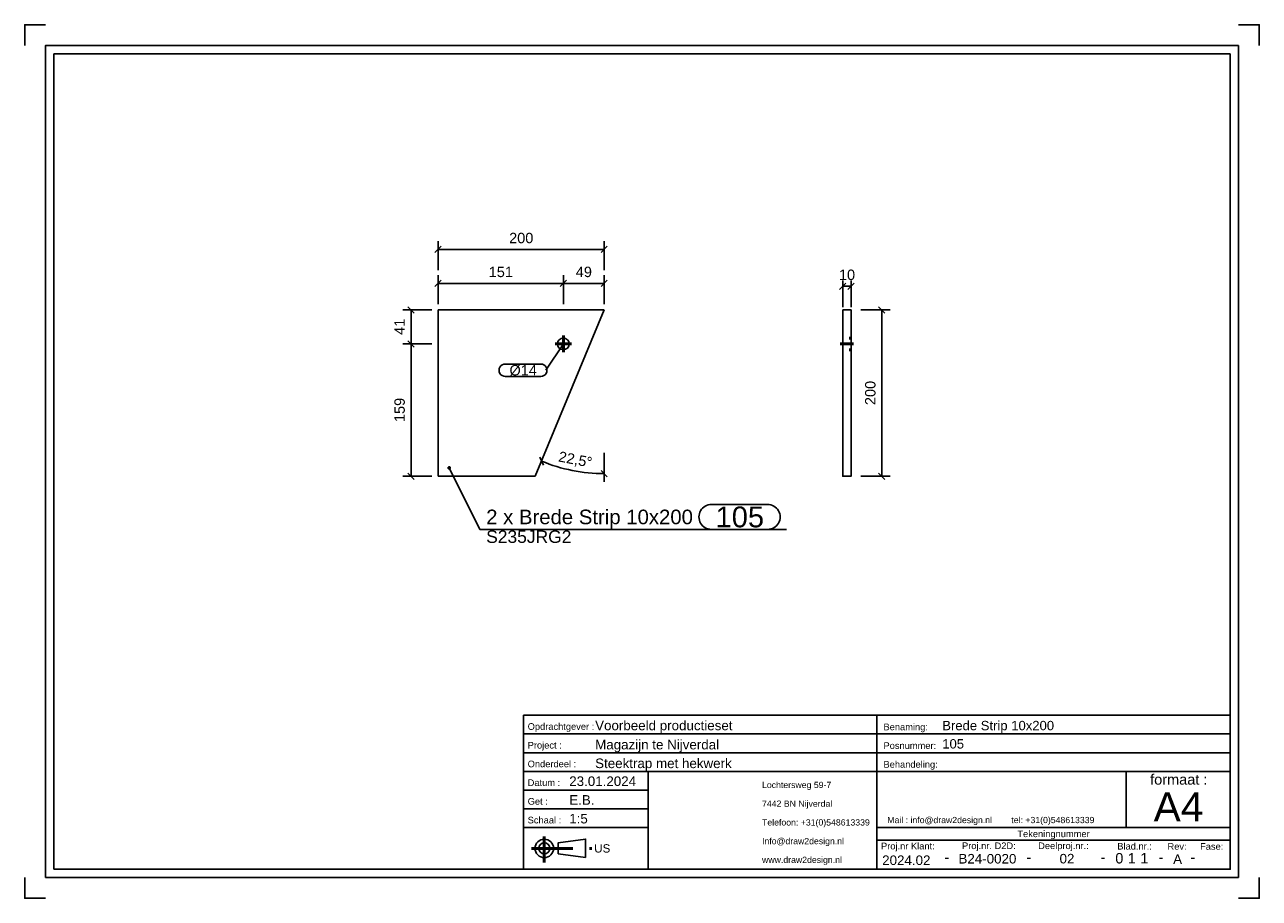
# Model space of a CAD drawing. Header units: millimetres. Extents: x 245 to 542, y -324 to -114.
import ezdxf
from ezdxf.enums import TextEntityAlignment as Align

# ---------------------------------------------------------------- set-up
doc = ezdxf.new("R2010")
doc.units = ezdxf.units.MM
doc.linetypes.add('DOT', pattern=[2, 0.5, -1.5])
doc.linetypes.add('STRICHPUNKT2', pattern=[18.5, 10, -4, 0.5, -4])
doc.layers.get('0').update_dxf_attribs({"linetype": 'CONTINUOUS'})
for name, color, linetype in [('DIM49', 4, 'CONTINUOUS'), ('TXT_ALL', 7, 'CONTINUOUS'), ('TXT_DIM49', 2, 'CONTINUOUS'), ('TXT_YELLOW', 2, 'CONTINUOUS')]:
    doc.layers.add(name, color=color, linetype=linetype)
doc.layers.add('LE_ALL', color=7, linetype='CONTINUOUS', lineweight=50)
doc.styles.add('ARIAL', font='arial.ttf')

# ---------------------------------------------------------------- blocks, each defined once
blk = doc.blocks.new('TFIELD_00005', base_point=(422.8, -315.17))
at = {"layer": 'TXT_YELLOW', "style": 'ARIAL'}
for s, p in [('Lochtersweg 59-7', (422.8, -297.17)), ('7442 BN Nijverdal', (422.8, -301.67)), ('Telefoon: +31(0)548613339', (422.8, -306.17)), ('Info@draw2design.nl', (422.8, -310.67)), ('www.draw2design.nl', (422.8, -315.17))]:
    blk.add_text(s, height=1.5, dxfattribs=at).set_placement(p, align=Align.MIDDLE_LEFT)
blk = doc.blocks.new('FLEX_00004', base_point=(435.61, -317.42))
blk.add_blockref('TFIELD_00005', (422.8, -315.17))
blk = doc.blocks.new('D2D_00003', base_point=(395.67, -315.56))
blk.add_blockref('FLEX_00004', (435.61, -317.42))
blk = doc.blocks.new('TFIELD_00007', base_point=(517.01, -302.42))
at = {"layer": 'TXT_YELLOW', "style": 'ARIAL'}
blk.add_text('A4', height=7, dxfattribs=at).set_placement((517.01, -302.42), align=Align.MIDDLE_LEFT)
blk = doc.blocks.new('FLEX_00006', base_point=(522.92, -307.42))
blk.add_blockref('TFIELD_00007', (517.01, -302.42))
blk = doc.blocks.new('TFIELD_00010', base_point=(452.93, -305.6))
at = {"layer": 'TXT_YELLOW', "style": 'ARIAL'}
blk.add_text('Mail : info@draw2design.nl        tel: +31(0)548613339', height=1.5, dxfattribs=at).set_placement((452.93, -305.6), align=Align.MIDDLE_LEFT)
blk = doc.blocks.new('FLEX_00009', base_point=(452.93, -306.85))
blk.add_blockref('TFIELD_00010', (452.93, -305.6))
blk = doc.blocks.new('DRAW2DESIGNLOGO_00008', base_point=(452.86, -303.93))
blk.add_blockref('FLEX_00009', (452.93, -306.85))
blk = doc.blocks.new('TFIELD_00014', base_point=(382.42, -312.42))
at = {"layer": 'TXT_YELLOW', "style": 'ARIAL'}
blk.add_text('US', height=2, dxfattribs=at).set_placement((382.42, -312.42), align=Align.MIDDLE_LEFT)
blk = doc.blocks.new('FLEX_00013', base_point=(382.42, -312.42))
blk.add_blockref('TFIELD_00014', (382.42, -312.42))
blk = doc.blocks.new('US_00012', base_point=(371.76, -312.42))
blk.add_line((373.78, -313.75), (380.34, -314.64))
blk.add_lwpolyline([(373.78, -313.75), (373.78, -311.08), (380.34, -310.19), (380.34, -314.64)])
for radius in [2.22, 1.33]:
    blk.add_circle((370.42, -312.42), radius)
at = {"layer": 'LE_ALL', "color": 1, "linetype": 'STRICHPUNKT2'}
for p, q in [((370.42, -309.6), (370.42, -315.82)), ((367.32, -312.42), (382.19, -312.42))]:
    blk.add_line(p, q, dxfattribs=at)
blk.add_blockref('FLEX_00013', (382.42, -312.42))
blk = doc.blocks.new('SCHRIFE_00016', base_point=(376.42, -297.42))
for p, q in [((365.42, -280.42), (450.42, -280.42)), ((450.42, -280.42), (535.42, -280.42)), ((450.42, -317.42), (450.42, -280.42)), ((535.42, -280.42), (535.42, -317.42)), ((365.42, -284.92), (450.42, -284.92)), ((450.42, -284.92), (535.42, -284.92)), ((365.42, -289.42), (450.42, -289.42)), ((450.42, -289.42), (535.42, -289.42)), ((365.42, -293.92), (535.42, -293.92)), ((395.42, -293.92), (395.42, -317.42)), ((510.42, -293.92), (510.42, -307.42)), ((395.42, -298.42), (365.42, -298.42)), ((395.42, -302.92), (365.42, -302.92)), ((395.42, -307.42), (365.42, -307.42)), ((535.42, -307.42), (450.42, -307.42)), ((535.42, -310.42), (450.42, -310.42))]:
    blk.add_line(p, q)
blk.add_lwpolyline([(535.42, -317.42), (365.42, -317.42), (365.42, -280.42)])
at = {"layer": 'TXT_YELLOW', "style": 'ARIAL'}
for s, height, p in [('Voorbeeld productieset', 2.3, (382.65, -284.02)), ('Brede Strip 10x200', 2.25, (466.15, -284.02)), ('Magazijn te Nijverdal', 2.3, (382.65, -288.62)), ('105', 2.25, (466.15, -288.41)), ('Steektrap met hekwerk', 2.3, (382.65, -293.12)), ('23.01.2024', 2.3, (376.42, -297.42)), ('E.B.', 2.3, (376.42, -301.92)), ('1:5', 2.3, (376.42, -306.42))]:
    blk.add_text(s, height=height, dxfattribs=at).set_placement(p)
for s, height, p in [('2024.02', 2.3, (457.51, -316.42)), ('-', 2.5, (467.25, -315.76)), ('B24-0020', 2.3, (477.02, -316.06)), ('-', 2.5, (487, -315.76)), ('02', 2.3, (496.16, -316.04)), ('-', 2.5, (504.82, -315.76)), ('-', 2.5, (518.76, -315.76)), ('A', 2.3, (522.77, -316.15)), ('-', 2.5, (526.42, -315.76))]:
    blk.add_text(s, height=height, dxfattribs=at).set_placement(p, align=Align.CENTER)
blk = doc.blocks.new('TFIELD_00020', base_point=(513.78, -314.79))
at = {"layer": 'TXT_ALL', "style": 'ARIAL'}
blk.add_text('1', height=2.5, dxfattribs=at).set_placement((513.78, -314.79), align=Align.MIDDLE_LEFT)
blk = doc.blocks.new('1_00019')
blk.add_blockref('TFIELD_00020', (513.78, -314.79))
blk = doc.blocks.new('TELLER1_00018')
blk.add_blockref('1_00019', (0, 0))
blk = doc.blocks.new('TFIELD_00023', base_point=(510.78, -314.79))
at = {"layer": 'TXT_ALL', "style": 'ARIAL'}
blk.add_text('1', height=2.5, dxfattribs=at).set_placement((510.78, -314.79), align=Align.MIDDLE_LEFT)
blk = doc.blocks.new('1_00022')
blk.add_blockref('TFIELD_00023', (510.78, -314.79))
blk = doc.blocks.new('TELLER2_00021')
blk.add_blockref('1_00022', (0, 0))
blk = doc.blocks.new('TFIELD_00026', base_point=(507.78, -314.79))
at = {"layer": 'TXT_ALL', "style": 'ARIAL'}
blk.add_text('0', height=2.5, dxfattribs=at).set_placement((507.78, -314.79), align=Align.MIDDLE_LEFT)
blk = doc.blocks.new('0_00025')
blk.add_blockref('TFIELD_00026', (507.78, -314.79))
blk = doc.blocks.new('TELLER3_00024')
blk.add_blockref('0_00025', (0, 0))
blk = doc.blocks.new('NL_00027', base_point=(366.42, -283.92))
at = {"layer": 'TXT_ALL', "color": 1, "style": 'ARIAL'}
blk.add_text('Tekeningnummer', height=1.6, dxfattribs=at).set_placement((492.92, -308.92), align=Align.MIDDLE_CENTER)
at = {"layer": 'TXT_YELLOW', "style": 'ARIAL'}
for s, p in [('Opdrachtgever :', (366.42, -283.92)), ('Benaming:', (452.02, -284.02)), ('Project :', (366.42, -288.42)), ('Posnummer:', (452.02, -288.52)), ('Onderdeel :', (366.42, -292.92)), ('Behandeling:', (452.02, -293.02)), ('Datum :', (366.42, -297.42)), ('Get :', (366.42, -301.92)), ('Schaal :', (366.42, -306.42)), ('Proj.nr Klant:', (451.42, -312.66)), ('Proj.nr. D2D:', (470.91, -312.59)), ('Deelproj.nr.:', (489.23, -312.59)), ('Blad.nr.:', (508.26, -312.7)), ('Rev:', (520.34, -312.75)), ('Fase:', (528.18, -312.75))]:
    blk.add_text(s, height=1.6, dxfattribs=at).set_placement(p)
blk.add_text('formaat :', height=2.5, dxfattribs=at).set_placement((523.05, -297.1), align=Align.CENTER)
blk = doc.blocks.new('SCHRIFE_00015')
for name, p in [('SCHRIFE_00016', (376.42, -297.42)), ('NL_00027', (366.42, -283.92)), ('TELLER3_00024', (0, 0)), ('TELLER2_00021', (0, 0)), ('TELLER1_00018', (0, 0))]:
    blk.add_blockref(name, p)
blk = doc.blocks.new('DINA4Q_00002', base_point=(535.42, -121.42))
for p, q in [((252.42, -317.42), (252.42, -121.42)), ((252.42, -121.42), (535.42, -121.42)), ((537.42, -119.42), (537.42, -319.42)), ((250.42, -319.42), (537.42, -319.42))]:
    blk.add_line(p, q)
for points in [[(245.42, -119.42), (245.42, -114.42), (250.42, -114.42)], [(537.42, -114.42), (542.42, -114.42), (542.42, -119.42)], [(250.42, -319.42), (250.42, -119.42), (537.42, -119.42)], [(535.42, -121.42), (535.42, -317.42), (252.42, -317.42)], [(245.42, -319.42), (245.42, -324.42), (250.42, -324.42)], [(537.42, -324.42), (542.42, -324.42), (542.42, -319.42)]]:
    blk.add_lwpolyline(points)
for name, p in [('SCHRIFE_00015', (0, 0)), ('D2D_00003', (395.67, -315.56)), ('FLEX_00006', (522.92, -307.42)), ('DRAW2DESIGNLOGO_00008', (452.86, -303.93)), ('US_00012', (371.76, -312.42))]:
    blk.add_blockref(name, p)
blk = doc.blocks.new('_ZBL0005_00001')
blk.add_blockref('DINA4Q_00002', (535.42, -121.42))
blk = doc.blocks.new('_D1', base_point=(357.05, -175.09))
at = {"layer": 'DIM49', "color": 1}
for p, q in [((344.86, -181.59), (344.86, -174.59)), ((375, -181.59), (375, -174.59)), ((345.61, -175.84), (344.11, -177.34)), ((344.86, -176.59), (375, -176.59)), ((374.25, -177.34), (375.75, -175.84))]:
    blk.add_line(p, q, dxfattribs=at)
at = {"layer": 'TXT_DIM49', "style": 'ARIAL'}
blk.add_text('151', height=2.5, dxfattribs=at).set_placement((357.05, -175.09))
blk = doc.blocks.new('_D2', base_point=(377.99, -175.09))
at = {"layer": 'DIM49', "color": 1}
for p, q in [((375, -181.59), (375, -174.59)), ((384.83, -181.59), (384.83, -174.59)), ((375.75, -175.84), (374.25, -177.34)), ((375, -176.59), (384.83, -176.59)), ((384.08, -177.34), (385.58, -175.84))]:
    blk.add_line(p, q, dxfattribs=at)
at = {"layer": 'TXT_DIM49', "style": 'ARIAL'}
blk.add_text('49', height=2.5, dxfattribs=at).set_placement((377.99, -175.09))
blk = doc.blocks.new('_D3', base_point=(373.66, -219.37))
at = {"layer": 'DIM49', "color": 1}
for p, q in [((370.19, -220.3), (369.35, -218.36)), ((384.83, -217.32), (384.83, -224.32)), ((384.09, -221.56), (385.57, -223.09))]:
    blk.add_line(p, q, dxfattribs=at)
blk.add_ellipse((384.83, -182.98), major_axis=(39.35, 0), ratio=1, start_param=4.31969, end_param=4.712389, dxfattribs=at)
at = {"layer": 'TXT_DIM49', "style": 'ARIAL'}
for s, p in [('22,5', (373.66, -219.37)), ('°', (380.26, -220.64))]:
    blk.add_text(s, height=2.5, rotation=349.045, dxfattribs=at).set_placement(p)
blk = doc.blocks.new('_D4', base_point=(361.96, -166.94))
at = {"layer": 'DIM49', "color": 1}
for p, q in [((345.61, -167.69), (344.11, -169.19)), ((344.86, -173.44), (344.86, -166.44)), ((344.86, -168.44), (384.83, -168.44)), ((384.08, -169.19), (385.58, -167.69)), ((384.83, -173.44), (384.83, -166.44))]:
    blk.add_line(p, q, dxfattribs=at)
at = {"layer": 'TXT_DIM49', "style": 'ARIAL'}
blk.add_text('200', height=2.5, dxfattribs=at).set_placement((361.96, -166.94))
blk = doc.blocks.new('_D5', base_point=(336.86, -209.94))
at = {"layer": 'DIM49', "color": 1}
for p, q in [((343.36, -191.15), (336.36, -191.15)), ((339.11, -191.9), (337.61, -190.4)), ((338.36, -222.98), (338.36, -191.15)), ((337.61, -222.23), (339.11, -223.73)), ((343.36, -222.98), (336.36, -222.98))]:
    blk.add_line(p, q, dxfattribs=at)
at = {"layer": 'TXT_DIM49', "style": 'ARIAL'}
blk.add_text('159', height=2.5, rotation=90.0002, dxfattribs=at).set_placement((336.86, -209.94))
blk = doc.blocks.new('_D6', base_point=(336.86, -188.98))
at = {"layer": 'DIM49', "color": 1}
for p, q in [((343.36, -182.98), (336.36, -182.98)), ((339.11, -183.73), (337.61, -182.23)), ((338.36, -191.15), (338.36, -182.98)), ((343.36, -191.15), (336.36, -191.15)), ((337.61, -190.4), (339.11, -191.9))]:
    blk.add_line(p, q, dxfattribs=at)
at = {"layer": 'TXT_DIM49', "style": 'ARIAL'}
blk.add_text('41', height=2.5, rotation=90.0002, dxfattribs=at).set_placement((336.86, -188.98))
blk = doc.blocks.new('SHAPE_00055', base_point=(375, -191.15))
at = {"layer": 'DIM49', "color": 3}
for p, q in [((375, -191.15), (370.81, -197.48)), ((361.04, -195.98), (369.56, -195.98)), ((369.56, -198.98), (361.04, -198.98))]:
    blk.add_line(p, q, dxfattribs=at)
for centre, start_param, end_param in [((361.04, -197.48), 1.570796, 4.712389), ((369.56, -197.48), 4.712389, 7.853982)]:
    blk.add_ellipse(centre, major_axis=(1.5, 0), ratio=1, start_param=start_param, end_param=end_param, dxfattribs=at)
at = {"layer": 'TXT_DIM49', "style": 'ARIAL'}
blk.add_text('Ø14', height=2.5, dxfattribs=at).set_placement((362.04, -197.48), align=Align.MIDDLE_LEFT)
blk = doc.blocks.new('SHAPE_00056', base_point=(347.54, -220.94))
at = {"layer": 'DIM49', "color": 3}
for p, q in [((347.28, -220.91), (347.8, -220.91)), ((347.34, -221.11), (347.75, -221.11)), ((347.65, -220.71), (347.43, -220.71)), ((347.54, -220.94), (354.94, -235.74)), ((410.63, -229.74), (424.15, -229.74)), ((354.94, -235.74), (428.65, -235.74)), ((424.15, -235.74), (410.63, -235.74))]:
    blk.add_line(p, q, dxfattribs=at)
blk.add_lwpolyline([(347.37, -220.75), (347.32, -220.8), (347.29, -220.86), (347.28, -220.93), (347.29, -221), (347.31, -221.06), (347.35, -221.12), (347.4, -221.16), (347.46, -221.19), (347.53, -221.21), (347.6, -221.2), (347.66, -221.18), (347.72, -221.14), (347.76, -221.09), (347.79, -221.03), (347.81, -220.96), (347.8, -220.89), (347.78, -220.83), (347.74, -220.77), (347.69, -220.72), (347.63, -220.69), (347.56, -220.68), (347.49, -220.69), (347.43, -220.71)], close=True, dxfattribs=at)
for centre, start_param, end_param in [((410.63, -232.74), 1.570796, 4.712389), ((424.15, -232.74), 4.712389, 7.853982)]:
    blk.add_ellipse(centre, major_axis=(3, 0), ratio=1, start_param=start_param, end_param=end_param, dxfattribs=at)
at = {"layer": 'TXT_DIM49', "style": 'ARIAL'}
for s, height, p in [('2 x Brede Strip 10x200', 3.5, (356.44, -232.74)), ('105', 5, (411.63, -232.74)), ('S235JRG2', 3, (356.44, -237.49))]:
    blk.add_text(s, height=height, dxfattribs=at).set_placement(p, align=Align.MIDDLE_LEFT)
blk = doc.blocks.new('Brede Strip 10x200_00034', base_point=(375, -192.55))
for p, q in [((384.83, -182.98), (344.86, -182.98)), ((344.86, -222.98), (344.86, -182.98)), ((368.26, -222.98), (384.83, -182.98)), ((368.26, -222.98), (344.86, -222.98))]:
    blk.add_line(p, q)
blk.add_circle((375, -191.15), 1.4)
for name, p in [('_D4', (361.96, -166.94)), ('_D1', (357.05, -175.09)), ('_D2', (377.99, -175.09)), ('_D6', (336.86, -188.98)), ('_D5', (336.86, -209.94)), ('SHAPE_00055', (375, -191.15)), ('_D3', (373.66, -219.37)), ('SHAPE_00056', (347.54, -220.94))]:
    blk.add_blockref(name, p)
blk = doc.blocks.new('_00036', base_point=(375, -191.15))
at = {"layer": 'LE_ALL', "color": 1, "linetype": 'STRICHPUNKT2'}
for q in [(375, -189.15), (375, -189.15), (373, -191.15), (373, -191.15), (375, -193.15), (377, -191.15), (375, -193.15), (377, -191.15)]:
    blk.add_line((375, -191.15), q, dxfattribs=at)
blk = doc.blocks.new('_00035')
blk.add_blockref('_00036', (375, -191.15))
blk = doc.blocks.new('Brede Strip 10x200_00033')
for name, p in [('Brede Strip 10x200_00034', (375, -192.55)), ('_00035', (0, 0))]:
    blk.add_blockref(name, p)
blk = doc.blocks.new('Trapboom_00032')
blk.add_blockref('Brede Strip 10x200_00033', (0, 0))
blk = doc.blocks.new('Smits Agro_00031')
blk.add_blockref('Trapboom_00032', (0, 0))
blk = doc.blocks.new('Nijverdal_00030')
blk.add_blockref('Smits Agro_00031', (0, 0))
blk = doc.blocks.new('_A3D0008_00029')
blk.add_blockref('Nijverdal_00030', (0, 0))
blk = doc.blocks.new('_ANS0008_00028')
blk.add_blockref('_A3D0008_00029', (0, 0))
blk = doc.blocks.new('_D7', base_point=(441.3, -175.78))
at = {"layer": 'DIM49', "color": 1}
for p, q in [((442.97, -176.53), (441.47, -178.03)), ((442.22, -182.28), (442.22, -175.88)), ((442.22, -177.28), (444.22, -177.28)), ((443.47, -178.03), (444.97, -176.53)), ((444.22, -182.28), (444.22, -175.88))]:
    blk.add_line(p, q, dxfattribs=at)
at = {"layer": 'TXT_DIM49', "style": 'ARIAL'}
blk.add_text('10', height=2.5, dxfattribs=at).set_placement((441.3, -175.78))
blk = doc.blocks.new('_D8', base_point=(450.09, -205.86))
at = {"layer": 'DIM49', "color": 1}
for p, q in [((446.59, -182.98), (453.59, -182.98)), ((452.34, -183.73), (450.84, -182.23)), ((451.59, -182.98), (451.59, -222.98)), ((450.84, -222.23), (452.34, -223.73)), ((446.59, -222.98), (453.59, -222.98))]:
    blk.add_line(p, q, dxfattribs=at)
at = {"layer": 'TXT_DIM49', "style": 'ARIAL'}
blk.add_text('200', height=2.5, rotation=90.0002, dxfattribs=at).set_placement((450.09, -205.86))
blk = doc.blocks.new('Brede Strip 10x200_00043', base_point=(444.22, -189.75))
blk.add_lwpolyline([(442.22, -182.98), (444.22, -182.98), (444.22, -222.98), (442.22, -222.98)], close=True)
at = {"layer": 'LE_ALL', "color": 3, "linetype": 'DOT'}
for p, q in [((444.22, -189.75), (442.22, -189.75)), ((444.22, -192.55), (442.22, -192.55))]:
    blk.add_line(p, q, dxfattribs=at)
for name, p in [('_D7', (441.3, -175.78)), ('_D8', (450.09, -205.86))]:
    blk.add_blockref(name, p)
blk = doc.blocks.new('_00045', base_point=(444.82, -191.15))
at = {"layer": 'LE_ALL', "color": 1, "linetype": 'STRICHPUNKT2'}
blk.add_line((444.82, -191.15), (441.62, -191.15), dxfattribs=at)
blk = doc.blocks.new('_00044')
blk.add_blockref('_00045', (444.82, -191.15))
blk = doc.blocks.new('Brede Strip 10x200_00042')
for name, p in [('Brede Strip 10x200_00043', (444.22, -189.75)), ('_00044', (0, 0))]:
    blk.add_blockref(name, p)
blk = doc.blocks.new('Trapboom_00041')
blk.add_blockref('Brede Strip 10x200_00042', (0, 0))
blk = doc.blocks.new('Smits Agro_00040')
blk.add_blockref('Trapboom_00041', (0, 0))
blk = doc.blocks.new('Nijverdal_00039')
blk.add_blockref('Smits Agro_00040', (0, 0))
blk = doc.blocks.new('_A3D0009_00038')
blk.add_blockref('Nijverdal_00039', (0, 0))
blk = doc.blocks.new('_ANS0009_00037')
blk.add_blockref('_A3D0009_00038', (0, 0))

msp = doc.modelspace()

# ---------------------------------------------------------------- block references
for name in ['_ZBL0005_00001', '_ANS0008_00028', '_ANS0009_00037']:
    msp.add_blockref(name, (0, 0))

doc.saveas('drawing.dxf')
